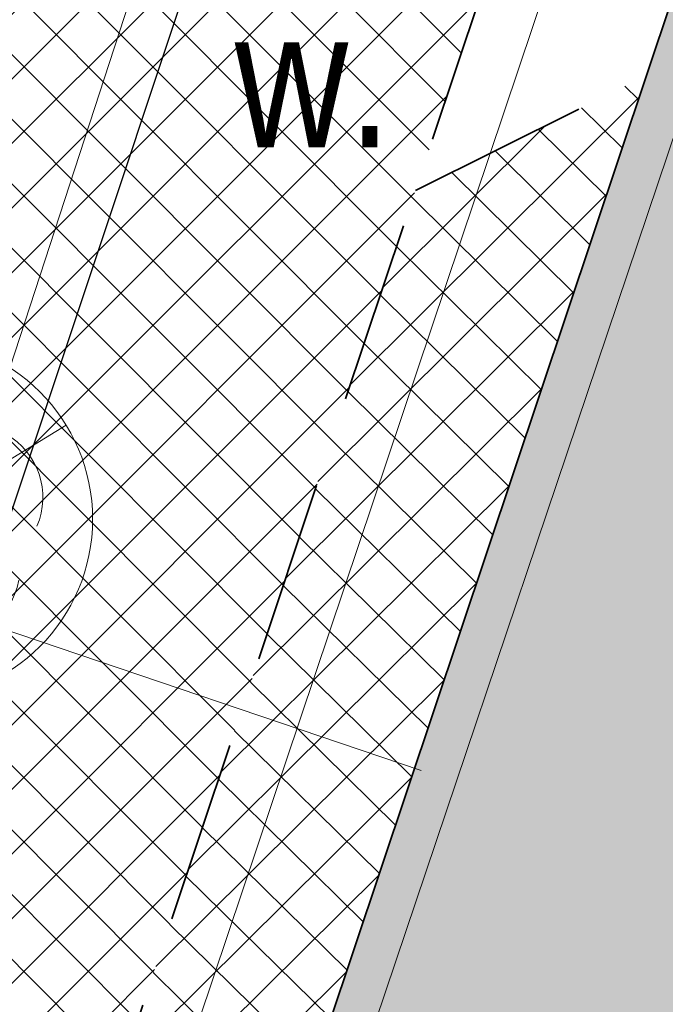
# Model space of a CAD drawing. Header units: metres. Extents: x 6599773 to 13199707, y 5688499 to 11377233.
# Tile 96 of 256: x 6599928.2 to 6599931.73, y 5688805.39 to 5688810.78. Entities that reach past the tile are written whole.
import ezdxf
from ezdxf.enums import TextEntityAlignment as Align

# ---------------------------------------------------------------- set-up
doc = ezdxf.new("R2010")
doc.units = ezdxf.units.M
doc.header["$MEASUREMENT"] = 0
for name, pattern in [('1', [0]), ('2_OTKJ', [2, 1.5, -0.5]), ('BUF', [0]), ('BUG', [1.5, 1, -0.5]), ('GUK', [2, 1.5, -0.5])]:
    doc.linetypes.add(name, pattern=pattern)
for name, color, linetype, lineweight in [('_kolor chodnik', 50, '1', 0), ('_kolor zjazdy kostka', 7, '1', 0), ('_kolor ścieżka', 10, '1', 0), ('_kraweznik', 7, 'CONTINUOUS', 35), ('_kraweznik niski', 150, 'CONTINUOUS', 35), ('_obrzeze', 10, 'BUG', 35), ('_opiszjazd', 7, '1', 20), ('_wycinka', 10, 'BUF', 15), ('AS__Nowe_granice', 140, 'CONTINUOUS', 30), ('Kontury', 90, 'GUK', 5), ('OTK_E_T_4', 7, 'CONTINUOUS', 5), ('OTK_L_0', 7, '2_OTKJ', 5), ('OTK_L_5', 7, 'CONTINUOUS', 5), ('OTZ_L_1', 7, 'CONTINUOUS', 5), ('OTZ_T_0', 7, 'CONTINUOUS', 13)]:
    doc.layers.add(name, color=color, linetype=linetype, lineweight=lineweight)
doc.layers.add('_kolor jezdnia', color=7, linetype='1', lineweight=0, true_color=0x00dbdb)
doc.layers.add('_kolor pobocze', color=7, linetype='1', lineweight=0, true_color=0xff66ff)
doc.styles.add('STYL_ARIAL', font='ARIALN.TTF', dxfattribs={"width": 0.75, "oblique": 0.1})
pattern_1 = [(45, (0, 0), (-0.1767766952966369, 0.1767766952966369), []), (135, (0, 0), (-0.1767766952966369, -0.1767766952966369), [])]

# ---------------------------------------------------------------- blocks, each defined once
blk = doc.blocks.new('ddddd')
at = {"layer": '_wycinka'}
for p, q in [((6600244.106448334, 5690836.218476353), (6600245.135551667, 5690834.535523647)), ((6600245.462476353, 5690835.891551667), (6600243.779523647, 5690834.862448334))]:
    blk.add_line(p, q, dxfattribs=at)
blk.add_circle((6600244.621, 5690835.377), 0.986329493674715, dxfattribs=at)
blk = doc.blocks.new('922')
at = {"layer": 'OTZ_T_0', "color": 0}
blk.add_circle((0, 0), 0.05, dxfattribs=at)
for centre, radius, start, end in [((0, 0.35), 0.4, 50.114, 129.886), ((-0.35, 0.1), 0.4, 119.84816, 203.51949), ((0.35, 0.1), 0.4, 336.88451, 60.15184), ((-0.2, -0.3), 0.4, 187.477, 278.47884), ((0.2, -0.275), 0.425, 262.6459300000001, 349.62892)]:
    blk.add_arc(centre, radius, start, end, dxfattribs=at)

msp = doc.modelspace()

# ---------------------------------------------------------------- hatches: boundary and pattern name
at = {"layer": '_kolor chodnik'}
h = msp.add_hatch(dxfattribs=at)
h.set_pattern_fill('ANSI37', color=256, scale=2)
h.set_pattern_definition(pattern_1)
h.paths.add_polyline_path([(6599849.938171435, 5688542.085872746), (6599852.232147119, 5688548.938742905), (6599853.573135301, 5688548.489851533), (6599853.827082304, 5688549.248475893), (6599851.793849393, 5688549.929093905), (6599849.895278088, 5688548.982823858), (6599847.823506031, 5688542.793750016)])
edge = h.paths.add_edge_path()
edge.add_line((6600018.106075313, 5689087.454911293), (6600022.42781917, 5689091.229234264))
edge.add_line((6600022.42781917, 5689091.229234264), (6600020.233254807, 5689093.742094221))
edge.add_line((6600020.233254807, 5689093.742094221), (6600017.159471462, 5689091.057656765))
edge.add_arc((6600023.275194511, 5689085.3851404), 8.341433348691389, 137.1531559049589, 148.8016577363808)
edge.add_line((6600016.140105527, 5689089.706021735), (6600018.106075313, 5689087.454911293))
h.paths.add_polyline_path([(6600038.501784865, 5689187.592294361), (6600037.906968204, 5689187.700586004), (6600037.63829624, 5689186.224843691), (6600038.240083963, 5689186.115282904)])
h.paths.add_polyline_path([(6600069.098302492, 5689360.276020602), (6600068.321239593, 5689360.413462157), (6600068.064048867, 5689358.936495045), (6600068.836639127, 5689358.799546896)])
h.paths.add_polyline_path([(6600082.393785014, 5689362.950258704), (6600082.941124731, 5689366.103121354), (6600081.481377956, 5689366.361351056), (6600080.923159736, 5689363.210828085)])
h.paths.add_polyline_path([(6600074.022236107, 5689388.065861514), (6600072.983907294, 5689388.249860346), (6600072.723374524, 5689386.77253894), (6600073.760538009, 5689386.588865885)])
h.paths.add_polyline_path([(6600105.613104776, 5689486.405659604), (6600106.749499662, 5689489.711933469), (6600105.298891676, 5689490.233346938), (6600104.143487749, 5689486.917306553)], flags=17)
h.paths.add_polyline_path([(6600132.519778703, 5689678.737346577), (6600131.761827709, 5689678.896110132), (6600131.444670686, 5689677.429261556), (6600132.212256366, 5689677.269208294)])
h.paths.add_polyline_path([(6600156.649397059, 5689798.7449027), (6600156.48800471, 5689797.958860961), (6600157.450195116, 5689797.757316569), (6600157.615023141, 5689798.542205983)])
h.paths.add_polyline_path([(6600189.055358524, 5689948.643107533), (6600187.902868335, 5689948.884512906), (6600187.600024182, 5689947.417400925), (6600188.748131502, 5689947.176379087)])
edge = h.paths.add_edge_path()
edge.add_line((6600204.459383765, 5690032.969035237), (6600204.153258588, 5690031.227801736))
edge.add_arc((6600202.328347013, 5690027.299936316), 4.331100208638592, 41.85300125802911, 65.08011549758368, ccw=False)
edge.add_arc((6600032.90393149, 5690051.979071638), 174.020003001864, 352.8070218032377, 353.495463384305)
edge.add_arc((6600202.372679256, 5690027.343587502), 5.999999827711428, 55.12102442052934, 69.64815978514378)
edge = h.paths.add_edge_path()
edge.add_line((6600205.046027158, 5690040.265402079), (6600204.972740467, 5690038.483452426))
edge.add_arc((6600203.986269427, 5690044.401803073), 5.999999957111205, 279.4630688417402, 294.9140560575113)
edge.add_line((6600206.513819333, 5690038.960158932), (6600206.607027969, 5690041.030672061))
edge.add_arc((6600203.986269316, 5690044.401803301), 4.270000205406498, 284.3702444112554, 307.86193139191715, ccw=False)
edge = h.paths.add_edge_path()
edge.add_arc((6600203.547470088, 5690044.558759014), 6.446878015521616, 324.4350091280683, 356.2013368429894, ccw=False)
edge.add_arc((6600203.986269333, 5690044.401803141), 6.00000007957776, 323.2169970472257, 357.4193489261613)
h.paths.add_polyline_path([(6600208.910055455, 5690121.713696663), (6600208.146285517, 5690121.748120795), (6600207.125602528, 5690121.794124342), (6600209.971605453, 5690121.665851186)])
edge = h.paths.add_edge_path()
edge.add_line((6600238.769818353, 5690481.648294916), (6600240.338176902, 5690490.873746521))
edge.add_line((6600240.338176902, 5690490.873746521), (6600241.251295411, 5690510.829461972))
edge.add_line((6600241.251295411, 5690510.829461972), (6600239.524022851, 5690510.928942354))
edge.add_line((6600239.524022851, 5690510.928942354), (6600238.633343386, 5690491.167757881))
edge.add_line((6600238.633343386, 5690491.167757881), (6600234.579716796, 5690467.661262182))
edge.add_line((6600234.579716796, 5690467.661262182), (6600234.449796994, 5690464.966873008))
edge.add_arc((6600242.443669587, 5690464.607462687), 8.00194818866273, 177.4256738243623, 268.2543056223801)
edge.add_line((6600242.199903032, 5690456.609228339), (6600242.216657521, 5690457.359274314))
edge.add_line((6600242.216657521, 5690457.359274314), (6600242.305257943, 5690458.836738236))
edge.add_arc((6600242.444504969, 5690464.607952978), 5.772894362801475, 177.0298084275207, 268.6178439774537, ccw=False)
edge.add_line((6600236.679365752, 5690464.907083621), (6600236.951876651, 5690470.95443634))
edge.add_line((6600236.951876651, 5690470.95443634), (6600238.150786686, 5690478.210832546))
edge.add_line((6600238.150786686, 5690478.210832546), (6600238.769818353, 5690481.648294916))
h.paths.add_polyline_path([(6600238.769818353, 5690481.648294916), (6600238.150786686, 5690478.210832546), (6600239.670056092, 5690477.930590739), (6600240.266710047, 5690481.376366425)], flags=17)
edge = h.paths.add_edge_path()
edge.add_line((6600223.366500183, 5690460.339976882), (6600223.276803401, 5690457.948865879))
edge.add_arc((6600221.105749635, 5690465.64864014), 7.999999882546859, 285.7465040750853, 299.8464885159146)
edge.add_line((6600225.08717264, 5690458.709744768), (6600225.240084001, 5690461.623695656))
edge.add_arc((6600221.105749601, 5690465.648640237), 5.769999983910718, 293.06724420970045, 315.7681070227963, ccw=False)
edge = h.paths.add_edge_path()
edge.add_arc((6600220.025145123, 5690444.676291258), 5.77000016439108, 37.996647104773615, 59.94382588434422, ccw=False)
edge.add_line((6600224.572175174, 5690448.22839199), (6600224.817793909, 5690451.081798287))
edge.add_arc((6600220.025145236, 5690444.676291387), 7.999999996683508, 53.19588653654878, 68.15166733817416)
edge.add_line((6600223.00235276, 5690452.101669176), (6600222.91504296, 5690449.670427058))
edge = h.paths.add_edge_path()
edge.add_arc((6600221.105749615, 5690465.648640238), 7.999999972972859, 328.0222308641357, 357.0132597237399)
edge.add_line((6600229.094882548, 5690465.23180147), (6600229.218816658, 5690467.593604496))
edge.add_line((6600229.218816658, 5690467.593604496), (6600228.218919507, 5690467.645774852))
edge.add_line((6600228.218919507, 5690467.645774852), (6600227.891778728, 5690461.411918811))
h.paths.add_polyline_path([(6600200.980142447, 5690012.236744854), (6600202.31727834, 5690011.956662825), (6600202.522293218, 5690012.935421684), (6600201.182321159, 5690013.216097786)])
h.paths.add_polyline_path([(6600196.457878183, 5689983.98337835), (6600195.202332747, 5689984.246370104), (6600194.899091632, 5689982.777335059), (6600196.150355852, 5689982.515240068)])
edge = h.paths.add_edge_path()
edge.add_line((6600112.305909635, 5689517.99101877), (6600112.691041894, 5689519.807934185))
edge.add_line((6600112.691041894, 5689519.807934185), (6600113.245521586, 5689522.423769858))
edge.add_line((6600113.245521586, 5689522.423769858), (6600111.553124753, 5689522.782507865))
edge.add_line((6600111.553124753, 5689522.782507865), (6600107.405864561, 5689503.217226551))
edge.add_line((6600107.405864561, 5689503.217226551), (6600099.494506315, 5689480.361667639))
edge.add_line((6600099.494506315, 5689480.361667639), (6600099.182814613, 5689478.891218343))
edge.add_arc((6600107.008997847, 5689477.232359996), 8.000059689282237, 168.0325629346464, 257.7529108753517)
edge.add_line((6600105.311960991, 5689469.414366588), (6600105.784990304, 5689471.593619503))
edge.add_arc((6600107.008927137, 5689477.232314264), 5.769999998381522, 168.0321375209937, 257.7533362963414, ccw=False)
edge.add_line((6600101.364343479, 5689478.42879883), (6600101.647245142, 5689479.76342708))
edge.add_line((6600101.647245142, 5689479.76342708), (6600104.143487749, 5689486.917306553))
edge.add_line((6600104.143487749, 5689486.917306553), (6600105.298891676, 5689490.233346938))
edge.add_line((6600105.298891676, 5689490.233346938), (6600108.240043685, 5689498.809726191))
edge.add_line((6600108.240043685, 5689498.809726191), (6600112.305909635, 5689517.99101877))
h.paths.add_polyline_path([(6600136.009573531, 5689645.499114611), (6600138.333647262, 5689645.012304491), (6600138.661671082, 5689646.578318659), (6600134.869459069, 5689647.372651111)])
at = {"layer": '_kolor jezdnia'}
h = msp.add_hatch(dxfattribs=at)
h.set_pattern_fill('ANSI37', color=256, scale=2.2)
h.set_pattern_definition([(311.9999999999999, (0, 0), (0.2043648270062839, 0.1840109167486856), []), (41.99999999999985, (0, 0), (-0.1840109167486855, 0.2043648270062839), [])])
edge = h.paths.add_edge_path()
edge.add_line((6599833.066047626, 5688539.933393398), (6599850.649511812, 5688527.983462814))
edge.add_arc((6599857.337592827, 5688536.653968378), 10.95025544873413, 169.5012687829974, 232.3548431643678, ccw=False)
edge.add_arc((6599858.085851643, 5688536.618142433), 11.69295282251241, 162.2507788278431, 169.9967502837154, ccw=False)
edge.add_line((6599846.949484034, 5688540.182754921), (6599847.823506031, 5688542.793750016))
edge.add_line((6599847.823506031, 5688542.793750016), (6599849.895278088, 5688548.982823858))
edge.add_line((6599849.895278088, 5688548.982823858), (6599852.434748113, 5688556.56906746))
edge.add_line((6599852.434748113, 5688556.56906746), (6599928.48625871, 5688783.760284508))
edge.add_line((6599928.48625871, 5688783.760284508), (6599931.025728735, 5688791.34652811))
edge.add_line((6599931.025728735, 5688791.34652811), (6599996.657773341, 5688987.411326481))
edge.add_line((6599996.657773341, 5688987.411326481), (6599999.197243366, 5688994.997570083))
edge.add_line((6599999.197243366, 5688994.997570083), (6600021.930100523, 5689062.908193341))
edge.add_line((6600021.930100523, 5689062.908193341), (6600017.620224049, 5689067.371531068))
edge.add_line((6600017.620224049, 5689067.371531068), (6600016.714558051, 5689064.654078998))
edge.add_line((6600016.714558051, 5689064.654078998), (6600012.423620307, 5689051.835617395))
edge.add_line((6600012.423620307, 5689051.835617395), (6600009.884150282, 5689044.249373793))
edge.add_line((6600009.884150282, 5689044.249373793), (6599977.53516164, 5688947.612159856))
edge.add_line((6599977.53516164, 5688947.612159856), (6599974.995691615, 5688940.025916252))
edge.add_line((6599974.995691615, 5688940.025916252), (6599942.096912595, 5688841.746295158))
edge.add_line((6599942.096912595, 5688841.746295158), (6599939.557442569, 5688834.160051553))
edge.add_line((6599939.557442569, 5688834.160051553), (6599882.679288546, 5688664.246042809))
edge.add_line((6599882.679288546, 5688664.246042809), (6599880.139818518, 5688656.659799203))
edge.add_line((6599880.139818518, 5688656.659799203), (6599852.464543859, 5688573.984527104))
edge.add_line((6599852.464543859, 5688573.984527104), (6599842.470137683, 5688544.127903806))
edge.add_arc((6599835.706422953, 5688546.652910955), 7.219660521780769, 248.54809133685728, 339.52856074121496, ccw=False)
h.paths.add_polyline_path([(6600044.653202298, 5689172.271628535), (6600046.276244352, 5689181.431901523), (6600047.759199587, 5689189.801539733), (6600051.0603021, 5689208.432603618), (6600052.368792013, 5689215.817578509), (6600054.808584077, 5689229.587499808), (6600056.11707399, 5689236.972474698), (6600057.346666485, 5689243.912161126), (6600058.655146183, 5689251.297078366), (6600058.831439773, 5689252.292060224), (6600060.098987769, 5689259.445963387), (6600060.139929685, 5689259.677035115), (6600061.407468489, 5689266.830886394), (6600072.329030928, 5689328.470998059), (6600073.637511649, 5689335.855921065), (6600077.337304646, 5689356.73715072), (6600078.820259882, 5689365.106788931), (6600081.142794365, 5689378.214921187), (6600082.53851694, 5689386.092227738), (6600095.187867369, 5689457.483787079), (6600091.082877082, 5689465.8405575), (6600089.043088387, 5689454.328211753), (6600087.870641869, 5689447.711051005), (6600087.560133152, 5689445.958573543), (6600086.562151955, 5689440.326076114), (6600082.433200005, 5689417.022719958), (6600080.95024477, 5689408.65308175), (6600077.202698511, 5689387.502337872), (6600075.719743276, 5689379.132699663), (6600073.469199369, 5689366.430874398), (6600071.986244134, 5689358.061236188), (6600069.986864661, 5689346.776955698), (6600068.591142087, 5689338.899649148), (6600065.559290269, 5689321.78820693), (6600064.163567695, 5689313.91090038), (6600059.719426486, 5689288.828650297), (6600058.323703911, 5689280.951343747), (6600057.563846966, 5689276.662793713), (6600056.168124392, 5689268.785487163), (6600054.804920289, 5689261.091711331), (6600053.409197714, 5689253.214404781), (6600053.264817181, 5689252.399536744), (6600051.869094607, 5689244.522230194), (6600051.183555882, 5689240.653124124), (6600049.787833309, 5689232.775817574), (6600046.593849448, 5689214.749319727), (6600045.198126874, 5689206.872013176), (6600044.41754409, 5689202.466488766), (6600042.934588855, 5689194.096850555), (6600036.429952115, 5689157.38538759), (6600034.94699688, 5689149.01574938), (6600030.579776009, 5689124.367629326), (6600027.529365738, 5689107.151445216), (6600024.895072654, 5689094.014582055), (6600030.583685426, 5689094.264316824), (6600032.945013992, 5689106.191885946), (6600043.170247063, 5689163.901990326)])
edge = h.paths.add_edge_path()
edge.add_line((6600111.106812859, 5689535.144351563), (6600111.256844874, 5689535.85214863))
edge.add_line((6600111.256844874, 5689535.85214863), (6600112.915748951, 5689543.678261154))
edge.add_line((6600112.915748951, 5689543.678261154), (6600117.304772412, 5689564.384094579))
edge.add_line((6600117.304772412, 5689564.384094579), (6600119.067357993, 5689572.699339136))
edge.add_line((6600119.067357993, 5689572.699339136), (6600120.087667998, 5689577.512794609))
edge.add_line((6600120.087667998, 5689577.512794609), (6600121.64289057, 5689584.849775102))
edge.add_line((6600121.64289057, 5689584.849775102), (6600128.436769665, 5689616.900852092))
edge.add_line((6600128.436769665, 5689616.900852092), (6600129.991992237, 5689624.237832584))
edge.add_line((6600129.991992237, 5689624.237832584), (6600132.660554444, 5689636.827148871))
edge.add_line((6600132.660554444, 5689636.827148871), (6600133.208838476, 5689639.444704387))
edge.add_line((6600133.208838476, 5689639.444704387), (6600134.848957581, 5689647.274775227))
edge.add_line((6600134.848957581, 5689647.274775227), (6600138.97649476, 5689666.979995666))
edge.add_line((6600138.97649476, 5689666.979995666), (6600140.51410642, 5689674.320687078))
edge.add_line((6600140.51410642, 5689674.320687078), (6600145.209128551, 5689696.735129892))
edge.add_line((6600145.209128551, 5689696.735129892), (6600146.746740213, 5689704.075821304))
edge.add_line((6600146.746740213, 5689704.075821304), (6600151.462308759, 5689726.588354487))
edge.add_line((6600151.462308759, 5689726.588354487), (6600152.999920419, 5689733.929045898))
edge.add_line((6600152.999920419, 5689733.929045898), (6600155.244070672, 5689744.642813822))
edge.add_line((6600155.244070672, 5689744.642813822), (6600156.781682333, 5689751.983505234))
edge.add_line((6600156.781682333, 5689751.983505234), (6600161.635515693, 5689775.156126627))
edge.add_line((6600161.635515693, 5689775.156126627), (6600163.378142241, 5689783.475576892))
edge.add_line((6600163.378142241, 5689783.475576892), (6600163.850769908, 5689785.731942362))
edge.add_line((6600163.850769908, 5689785.731942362), (6600167.028500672, 5689800.90270461))
edge.add_line((6600167.028500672, 5689800.90270461), (6600179.490888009, 5689860.399222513))
edge.add_line((6600179.490888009, 5689860.399222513), (6600181.233514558, 5689868.718672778))
edge.add_line((6600181.233514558, 5689868.718672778), (6600181.84713393, 5689871.648144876))
edge.add_line((6600181.84713393, 5689871.648144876), (6600183.38474559, 5689878.988836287))
edge.add_line((6600183.38474559, 5689878.988836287), (6600184.935818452, 5689886.393792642))
edge.add_line((6600184.935818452, 5689886.393792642), (6600186.575937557, 5689894.223863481))
edge.add_line((6600186.575937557, 5689894.223863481), (6600194.051338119, 5689929.912074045))
edge.add_line((6600194.051338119, 5689929.912074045), (6600195.691457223, 5689937.742144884))
edge.add_line((6600195.691457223, 5689937.742144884), (6600202.915799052, 5689972.231779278))
edge.add_line((6600202.915799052, 5689972.231779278), (6600204.555918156, 5689980.061850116))
edge.add_line((6600204.555918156, 5689980.061850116), (6600206.062781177, 5689987.255744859))
edge.add_line((6600206.062781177, 5689987.255744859), (6600207.702900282, 5689995.085815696))
edge.add_line((6600207.702900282, 5689995.085815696), (6600210.232559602, 5690007.162628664))
edge.add_line((6600210.232559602, 5690007.162628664), (6600211.694938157, 5690014.144150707))
edge.add_arc((6600028.177652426, 5690052.584442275), 187.5000004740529, 348.1696294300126, 357.4195276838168)
edge.add_line((6600215.487522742, 5690044.142720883), (6600208.310270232, 5690026.480446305))
edge.add_arc((6600032.903933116, 5690051.97907145), 177.2500013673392, 348.1696294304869, 351.7289130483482, ccw=False)
edge.add_line((6600206.38894146, 5690015.640182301), (6600205.966941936, 5690013.625519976))
edge.add_line((6600205.966941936, 5690013.625519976), (6600204.326822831, 5690005.795449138))
edge.add_line((6600204.326822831, 5690005.795449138), (6600197.076961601, 5689971.183982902))
edge.add_line((6600197.076961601, 5689971.183982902), (6600195.334335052, 5689962.864532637))
edge.add_line((6600195.334335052, 5689962.864532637), (6600193.44722506, 5689953.855305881))
edge.add_line((6600193.44722506, 5689953.855305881), (6600191.909227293, 5689946.512771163))
edge.add_line((6600191.909227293, 5689946.512771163), (6600185.49684423, 5689915.899498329))
edge.add_line((6600185.49684423, 5689915.899498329), (6600183.856521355, 5689908.068454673))
edge.add_line((6600183.856521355, 5689908.068454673), (6600182.066605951, 5689899.523243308))
edge.add_line((6600182.066605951, 5689899.523243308), (6600180.32407057, 5689891.204228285))
edge.add_line((6600180.32407057, 5689891.204228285), (6600174.320344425, 5689862.541919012))
edge.add_line((6600174.320344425, 5689862.541919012), (6600172.577809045, 5689854.222903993))
edge.add_line((6600172.577809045, 5689854.222903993), (6600163.663810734, 5689811.666703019))
edge.add_line((6600163.663810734, 5689811.666703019), (6600162.023782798, 5689803.837067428))
edge.add_line((6600162.023782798, 5689803.837067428), (6600160.924220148, 5689798.587659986))
edge.add_line((6600160.924220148, 5689798.587659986), (6600159.279208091, 5689790.734229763))
edge.add_line((6600159.279208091, 5689790.734229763), (6600157.107250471, 5689780.365115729))
edge.add_line((6600157.107250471, 5689780.365115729), (6600155.462238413, 5689772.511685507))
edge.add_line((6600155.462238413, 5689772.511685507), (6600153.380318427, 5689762.572418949))
edge.add_line((6600153.380318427, 5689762.572418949), (6600151.735124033, 5689754.718118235))
edge.add_line((6600151.735124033, 5689754.718118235), (6600148.586504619, 5689739.686336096))
edge.add_line((6600148.586504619, 5689739.686336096), (6600146.885007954, 5689731.563243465))
edge.add_line((6600146.885007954, 5689731.563243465), (6600141.75088822, 5689707.052510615))
edge.add_line((6600141.75088822, 5689707.052510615), (6600140.110896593, 5689699.223048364))
edge.add_line((6600140.110896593, 5689699.223048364), (6600133.483561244, 5689667.583574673))
edge.add_line((6600133.483561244, 5689667.583574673), (6600131.860394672, 5689659.834436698))
edge.add_line((6600131.860394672, 5689659.834436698), (6600131.740984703, 5689659.26436315))
edge.add_line((6600131.740984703, 5689659.26436315), (6600130.117814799, 5689651.515209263))
edge.add_line((6600130.117814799, 5689651.515209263), (6600127.278733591, 5689637.961189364))
edge.add_line((6600127.278733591, 5689637.961189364), (6600126.924568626, 5689636.290366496))
edge.add_line((6600126.924568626, 5689636.290366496), (6600125.166244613, 5689627.995226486))
edge.add_line((6600125.166244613, 5689627.995226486), (6600118.009503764, 5689594.232298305))
edge.add_line((6600118.009503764, 5689594.232298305), (6600116.251179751, 5689585.937158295))
edge.add_line((6600116.251179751, 5689585.937158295), (6600113.665314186, 5689573.737975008))
edge.add_line((6600113.665314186, 5689573.737975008), (6600111.898534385, 5689565.402943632))
edge.add_line((6600111.898534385, 5689565.402943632), (6600104.889982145, 5689532.33911599))
edge.add_line((6600104.889982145, 5689532.33911599), (6600103.226635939, 5689524.492047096))
edge.add_line((6600103.226635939, 5689524.492047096), (6600096.623876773, 5689493.342605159))
edge.add_line((6600096.623876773, 5689493.342605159), (6600094.968986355, 5689485.53542763))
edge.add_line((6600094.968986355, 5689485.53542763), (6600094.300101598, 5689482.379870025))
edge.add_line((6600094.300101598, 5689482.379870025), (6600099.182814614, 5689478.891218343))
edge.add_line((6600099.182814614, 5689478.891218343), (6600099.494506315, 5689480.361667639))
edge.add_line((6600099.494506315, 5689480.361667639), (6600111.106812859, 5689535.144351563))
edge = h.paths.add_edge_path()
edge.add_arc((6600239.213891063, 5690851.4003676), 10.0000000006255, -2.8342403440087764, 76.13703556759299, ccw=False)
edge.add_line((6600249.201658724, 5690850.905901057), (6600249.082723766, 5690848.503524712))
edge.add_line((6600249.082723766, 5690848.503524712), (6600247.016487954, 5690806.767468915))
edge.add_line((6600247.016487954, 5690806.767468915), (6600246.092398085, 5690789.152178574))
edge.add_line((6600246.092398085, 5690789.152178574), (6600233.768116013, 5690572.015170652))
edge.add_line((6600233.768116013, 5690572.015170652), (6600228.959056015, 5690465.29620206))
edge.add_line((6600228.959056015, 5690465.29620206), (6600234.588724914, 5690465.017134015))
edge.add_line((6600234.588724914, 5690465.017134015), (6600239.26254019, 5690571.767576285))
edge.add_line((6600239.26254019, 5690571.767576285), (6600252.505038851, 5690806.400146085))
edge.add_line((6600252.505038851, 5690806.400146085), (6600254.569211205, 5690848.094521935))
edge.add_arc((6600262.559425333, 5690847.6989487), 7.999999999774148, 76.13703557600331, 177.1657596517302, ccw=False)
edge.add_line((6600264.476229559, 5690855.465921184), (6600241.609896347, 5690861.109083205))
edge = h.paths.add_edge_path()
edge.add_line((6600250.031475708, 5690451.625307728), (6600250.231741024, 5690455.772579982))
edge.add_line((6600250.231741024, 5690455.772579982), (6600246.257763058, 5690456.417303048))
edge.add_line((6600246.257763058, 5690456.417303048), (6600242.171761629, 5690456.61060902))
edge.add_arc((6600242.563100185, 5690464.586983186), 7.985968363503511, 176.9123644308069, 267.1911945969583, ccw=False)
edge.add_line((6600234.588724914, 5690465.017134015), (6600228.959056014, 5690465.29620206))
edge.add_arc((6600220.965133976, 5690465.657286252), 8.002072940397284, 267.8289300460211, 357.413716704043, ccw=False)
edge.add_line((6600220.661989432, 5690457.660957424), (6600212.406915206, 5690458.119572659))
edge.add_line((6600212.406915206, 5690458.119572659), (6600208.431872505, 5690457.817501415))
edge.add_line((6600208.431872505, 5690457.817501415), (6600208.233912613, 5690454.548331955))
edge.add_line((6600208.233912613, 5690454.548331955), (6600212.129565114, 5690453.127270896))
edge.add_line((6600212.129565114, 5690453.127270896), (6600218.640548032, 5690452.76554962))
edge.add_line((6600218.640548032, 5690452.76554962), (6600216.486747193, 5690452.885205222))
edge.add_line((6600216.486747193, 5690452.885205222), (6600220.46890539, 5690452.663974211))
edge.add_arc((6600220.025145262, 5690444.676291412), 7.999999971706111, -0.3386579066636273, 86.8201700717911, ccw=False)
edge.add_line((6600228.025005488, 5690444.629006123), (6600227.803602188, 5690439.649256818))
edge.add_line((6600227.803602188, 5690439.649256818), (6600226.885525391, 5690435.936828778))
edge.add_line((6600226.885525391, 5690435.936828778), (6600225.534849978, 5690405.967249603))
edge.add_line((6600225.534849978, 5690405.967249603), (6600226.115199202, 5690402.187514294))
edge.add_line((6600226.115199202, 5690402.187514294), (6600213.445139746, 5690121.008786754))
edge.add_line((6600213.445139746, 5690121.008786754), (6600213.352800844, 5690118.960058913))
edge.add_line((6600213.352800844, 5690118.960058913), (6600209.980184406, 5690044.131649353))
edge.add_arc((6600203.986269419, 5690044.401803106), 5.999999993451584, 257.4162346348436, 357.41934921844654, ccw=False)
edge.add_line((6600202.679069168, 5690038.545931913), (6600201.589735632, 5690033.666039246))
edge.add_line((6600201.589735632, 5690033.666039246), (6600203.67987942, 5690033.199458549))
edge.add_arc((6600202.372679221, 5690027.343587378), 5.999999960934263, -8.27108729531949, 77.41623506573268, ccw=False)
edge.add_line((6600208.310270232, 5690026.480446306), (6600215.487522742, 5690044.142720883))
edge.add_line((6600215.487522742, 5690044.142720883), (6600216.199687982, 5690059.944661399))
edge.add_line((6600216.199687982, 5690059.944661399), (6600216.537356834, 5690067.437056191))
edge.add_line((6600216.537356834, 5690067.437056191), (6600223.893528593, 5690230.66011469))
edge.add_line((6600223.893528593, 5690230.66011469), (6600224.231197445, 5690238.152509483))
edge.add_line((6600224.231197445, 5690238.152509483), (6600233.507835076, 5690443.987992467))
edge.add_arc((6600241.499722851, 5690443.627812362), 7.999999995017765, 87.29208981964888, 177.4195277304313, ccw=False)
edge.add_line((6600241.877677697, 5690451.618879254), (6600246.021541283, 5690451.422886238))
edge.add_line((6600246.021541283, 5690451.422886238), (6600246.427694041, 5690451.443388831))
edge.add_line((6600246.427694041, 5690451.443388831), (6600246.793970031, 5690451.461878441))
edge.add_line((6600246.793970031, 5690451.461878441), (6600250.031475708, 5690451.625307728))
edge = h.paths.add_edge_path()
edge.add_line((6600007.33756506, 5689086.20374581), (6600006.980466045, 5689080.740822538))
edge.add_line((6600006.980466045, 5689080.740822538), (6600007.229745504, 5689080.720859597))
edge.add_line((6600007.229745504, 5689080.720859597), (6600008.093335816, 5689080.601653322))
edge.add_line((6600008.093335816, 5689080.601653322), (6600008.702681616, 5689080.53831051))
edge.add_arc((6600008.140193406, 5689070.554142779), 9.999999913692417, -18.557800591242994, 86.77547804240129, ccw=False)
edge.add_line((6600017.620224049, 5689067.371531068), (6600021.930100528, 5689062.908193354))
edge.add_arc((6599734.83819726, 5689159.011261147), 302.7499967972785, 341.4922000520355, 343.8640860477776)
edge.add_arc((6600034.895369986, 5689072.315877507), 9.581213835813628, 98.63328270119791, 164.5273290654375, ccw=False)
edge.add_line((6600033.457137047, 5689081.788529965), (6600033.832640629, 5689081.798737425))
edge.add_line((6600033.832640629, 5689081.798737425), (6600034.422462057, 5689082.05700874))
edge.add_line((6600034.422462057, 5689082.05700874), (6600036.833623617, 5689082.139040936))
edge.add_line((6600036.833623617, 5689082.139040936), (6600036.730225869, 5689087.148851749))
edge.add_line((6600036.730225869, 5689087.148851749), (6600036.579860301, 5689087.134303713))
edge.add_arc((6600036.479565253, 5689093.136286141), 6.002820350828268, 169.1687651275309, 270.9573417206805, ccw=False)
edge.add_line((6600030.583685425, 5689094.264316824), (6600024.895072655, 5689094.014582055))
edge.add_arc((6600015.200558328, 5689096.162123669), 9.929528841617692, 271.0943432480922, 347.5094668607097, ccw=False)
edge.add_arc((6600014.909438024, 5689089.646776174), 3.446070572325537, 264.4236009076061, 278.0194998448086, ccw=False)
edge.add_line((6600014.574573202, 5689086.217014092), (6600014.299554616, 5689086.232508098))
edge.add_line((6600014.299554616, 5689086.232508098), (6600010.474232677, 5689086.448019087))
edge.add_line((6600010.474232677, 5689086.448019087), (6600007.33756506, 5689086.20374581))
edge = h.paths.add_edge_path()
edge.add_line((6600105.490725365, 5689463.953528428), (6600106.927559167, 5689464.047234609))
edge.add_line((6600106.927559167, 5689464.047234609), (6600107.835, 5689468.66))
edge.add_line((6600107.835, 5689468.66), (6600105.311960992, 5689469.414366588))
edge.add_arc((6600107.008997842, 5689477.232359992), 8.000059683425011, 168.0325628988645, 257.7529109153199, ccw=False)
edge.add_line((6600099.182814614, 5689478.891218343), (6600094.300101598, 5689482.379870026))
edge.add_arc((6600586.245114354, 5689378.10423892), 502.8750369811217, 168.032376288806, 169.9522165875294)
edge.add_line((6600091.082877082, 5689465.8405575), (6600095.187867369, 5689457.483787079))
edge.add_arc((6600103.06517392, 5689456.088064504), 8.000000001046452, 77.7533362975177, 169.9524553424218, ccw=False)
edge.add_line((6600104.762140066, 5689463.906012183), (6600105.490725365, 5689463.953528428))
at = {"layer": '_kolor pobocze'}
h = msp.add_hatch(dxfattribs=at)
h.set_pattern_fill('ANSI37', color=256, scale=2)
h.set_pattern_definition(pattern_1)
edge = h.paths.add_edge_path()
edge.add_line((6600035.926965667, 5689101.56944285), (6600036.046865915, 5689102.311543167))
edge.add_arc((6600058.171848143, 5689233.778275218), 133.3154772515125, 259.4578941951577, 260.4470163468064, ccw=False)
edge.add_line((6600033.780707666, 5689102.713067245), (6600032.142559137, 5689101.847662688))
edge.add_arc((6599734.838175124, 5689159.011266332), 302.7500195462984, 347.6801154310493, 349.11639019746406, ccw=False)
edge.add_arc((6600036.478170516, 5689093.133441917), 6.000000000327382, 167.68011541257, 271.5571101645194)
edge.add_line((6600036.64121064, 5689087.1356575), (6600036.730491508, 5689087.137804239))
edge.add_line((6600036.730491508, 5689087.137804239), (6600036.71246321, 5689087.887583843))
edge.add_line((6600036.71246321, 5689087.887583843), (6600036.559840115, 5689087.884077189))
edge.add_arc((6600036.482532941, 5689093.14290691), 5.259397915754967, 170.6455005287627, 270.84221319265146, ccw=False)
edge.add_arc((6600545.796425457, 5688991.216220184), 524.6691769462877, 167.9170060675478, 168.7028219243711, ccw=False)
edge.add_line((6600032.751078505, 5689101.044345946), (6600034.011432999, 5689101.917298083))
edge.add_line((6600034.011432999, 5689101.917298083), (6600035.926965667, 5689101.56944285))
edge = h.paths.add_edge_path()
edge.add_line((6600002.828843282, 5688994.032881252), (6600003.066918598, 5688994.744091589))
edge.add_line((6600003.066918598, 5688994.744091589), (6600001.227880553, 5688995.359703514))
edge.add_line((6600001.227880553, 5688995.359703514), (6600000.55876659, 5688996.702196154))
edge.add_line((6600000.55876659, 5688996.702196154), (6600022.641310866, 5689062.67011804))
edge.add_arc((6599734.83819395, 5689159.011262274), 303.5000002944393, 341.4922000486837, 343.8640860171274)
edge.add_arc((6600035.267451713, 5689072.092773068), 9.250000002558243, 91.55711016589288, 163.8640860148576, ccw=False)
edge.add_line((6600035.016098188, 5689081.339357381), (6600036.868703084, 5689081.389717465))
edge.add_line((6600036.868703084, 5689081.389717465), (6600036.850674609, 5689082.139504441))
edge.add_line((6600036.850674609, 5689082.139504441), (6600034.995718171, 5689082.089080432))
edge.add_arc((6600035.267451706, 5689072.092773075), 9.999999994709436, 91.55711014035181, 163.8640860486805)
edge.add_arc((6599734.838192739, 5689159.011262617), 302.7500015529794, 341.4922000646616, 343.8640860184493, ccw=False)
edge.add_line((6600021.930100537, 5689062.908193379), (6599999.748942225, 5688996.6456785))
edge.add_line((6599999.748942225, 5688996.6456785), (6600000.695212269, 5688994.747107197))
edge.add_line((6600000.695212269, 5688994.747107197), (6600002.828843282, 5688994.032881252))
h.paths.add_polyline_path([(6599971.7492186, 5688907.297112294), (6599971.084233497, 5688908.631320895), (6599997.822068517, 5688988.526766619), (6599999.164561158, 5688989.195880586), (6600001.003599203, 5688988.580268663), (6600001.241674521, 5688989.291479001), (6599999.108043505, 5688990.005704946), (6599997.2094722, 5688989.059434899), (6599970.270280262, 5688908.583087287), (6599971.216550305, 5688906.684515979), (6599973.350181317, 5688905.970290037), (6599973.588256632, 5688906.681500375)])
h.paths.add_polyline_path([(6599932.504667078, 5688790.060553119), (6599931.835553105, 5688791.403045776), (6599968.343406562, 5688900.4641754), (6599969.685899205, 5688901.133289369), (6599971.524937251, 5688900.517677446), (6599971.763012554, 5688901.228887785), (6599969.629381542, 5688901.94311373), (6599967.730810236, 5688900.996843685), (6599931.025728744, 5688791.34652811), (6599931.971998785, 5688789.447956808), (6599933.988392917, 5688788.772975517), (6599934.226774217, 5688789.484136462)])
at = {"layer": '_kolor zjazdy kostka'}
h = msp.add_hatch(dxfattribs=at)
h.set_pattern_fill('ANSI37', color=256, scale=2)
h.set_pattern_definition(pattern_1)
h.paths.add_polyline_path([(6600244.137440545, 5690813.934732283), (6600242.369522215, 5690814.022127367), (6600242.097568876, 5690808.528921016), (6600243.865482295, 5690808.44142671)])
h.paths.add_polyline_path([(6600247.012128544, 5690806.679412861), (6600247.44273645, 5690815.377295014), (6600247.393289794, 5690814.378518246), (6600247.113277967, 5690808.722537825)])
h.paths.add_polyline_path([(6600242.297085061, 5690788.088808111), (6600240.958726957, 5690788.155683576), (6600240.648818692, 5690782.664569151), (6600241.987258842, 5690782.599147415)])
h.paths.add_polyline_path([(6600245.558275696, 5690780.919298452), (6600246.037231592, 5690789.405686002), (6600244.985820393, 5690788.453468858), (6600244.612601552, 5690781.981345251)])
h.paths.add_polyline_path([(6600241.348405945, 5690723.711515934), (6600242.272017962, 5690722.691689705), (6600242.749709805, 5690731.155680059), (6600241.698138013, 5690730.203317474), (6600241.472690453, 5690726.27550499)])
h.paths.add_polyline_path([(6600225.772794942, 5690394.589141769), (6600224.731429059, 5690393.637598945), (6600224.461246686, 5690387.644646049), (6600225.412923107, 5690386.603142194)])
h.paths.add_polyline_path([(6600223.012390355, 5690333.280720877), (6600223.372595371, 5690341.272607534), (6600222.32835346, 5690340.318436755), (6600222.058239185, 5690334.324941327)])
h.paths.add_polyline_path([(6600215.496388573, 5690166.390602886), (6600215.856593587, 5690174.382489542), (6600214.812834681, 5690173.428760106), (6600214.542018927, 5690167.435062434)])
h.paths.add_polyline_path([(6600212.446537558, 5690121.053392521), (6600213.399499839, 5690120.010473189), (6600213.788744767, 5690128.503024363), (6600212.745135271, 5690127.54943145)])
h.paths.add_polyline_path([(6600209.977420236, 5690121.665589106), (6600210.225142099, 5690127.162117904), (6600207.346107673, 5690127.291879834), (6600207.119593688, 5690121.794395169)])
h.paths.add_polyline_path([(6600207.950178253, 5690070.725854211), (6600204.880846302, 5690070.828947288), (6600204.643784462, 5690065.333808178), (6600207.702521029, 5690065.204598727)])
h.paths.add_polyline_path([(6600200.981479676, 5690012.236464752), (6600199.969248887, 5690007.339980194), (6600201.282587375, 5690007.064882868), (6600202.31726072, 5690011.956666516)])
h.paths.add_polyline_path([(6600193.613960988, 5689970.406358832), (6600192.398010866, 5689970.660657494), (6600191.286205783, 5689965.274578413), (6600192.486379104, 5689965.023185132)])
h.paths.add_polyline_path([(6600189.061271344, 5689948.671423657), (6600189.984133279, 5689953.050774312), (6600188.818902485, 5689953.32186217), (6600187.908781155, 5689948.91282903)])
h.paths.add_polyline_path([(6600180.976201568, 5689915.317449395), (6600179.952861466, 5689910.421322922), (6600181.008474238, 5689910.200199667), (6600182.033843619, 5689915.09540201)])
h.paths.add_polyline_path([(6600176.508279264, 5689893.538690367), (6600177.476023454, 5689893.335973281), (6600178.603605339, 5689898.719146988), (6600177.636002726, 5689898.922290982)])
h.paths.add_polyline_path([(6600179.28182965, 5689859.401159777), (6600180.522246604, 5689860.211927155), (6600181.057490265, 5689860.561775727), (6600183.598022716, 5689860.029600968), (6600184.726606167, 5689865.412570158), (6600182.186324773, 5689865.943033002), (6600181.604764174, 5689866.832779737), (6600181.024456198, 5689867.720610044)])
h.paths.add_polyline_path([(6600160.20081012, 5689810.862606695), (6600159.232772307, 5689811.065842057), (6600158.207991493, 5689806.171529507), (6600159.17573568, 5689805.968812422)])
h.paths.add_polyline_path([(6600156.493917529, 5689797.987177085), (6600155.463416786, 5689793.068691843), (6600156.431160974, 5689792.865974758), (6600157.461419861, 5689797.784520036)])
edge = h.paths.add_edge_path()
edge.add_arc((6600173.111981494, 5689800.679690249), 5.999999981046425, 204.6731153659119, 239.5411154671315, ccw=False)
edge.add_arc((6600173.162096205, 5689800.685330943), 6.047914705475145, 168.3203586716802, 204.5234866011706, ccw=False)
edge.add_line((6600167.239404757, 5689801.909666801), (6600163.65166784, 5689784.781499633))
edge.add_arc((6600169.524220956, 5689783.551410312), 5.999999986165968, 139.2146049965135, 168.1696294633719, ccw=False)
edge.add_arc((6600169.524220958, 5689783.551410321), 5.999999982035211, 96.80962310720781, 139.2146050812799, ccw=False)
edge.add_line((6600168.81279652, 5689789.509083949), (6600170.070461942, 5689795.507731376))
h.paths.add_polyline_path([(6600163.526364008, 5689776.866746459), (6600166.051243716, 5689776.337874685), (6600167.179826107, 5689781.720838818), (6600164.653945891, 5689782.24992016), (6600163.941148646, 5689783.340449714), (6600163.493329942, 5689784.025580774), (6600161.750703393, 5689775.706130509), (6600162.438017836, 5689776.155376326)])
h.paths.add_polyline_path([(6600152.614191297, 5689774.643430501), (6600153.639138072, 5689779.536616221), (6600152.646757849, 5689779.74492896), (6600151.646447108, 5689774.846147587)])
h.paths.add_polyline_path([(6600150.121074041, 5689767.466820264), (6600148.177624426, 5689758.167954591), (6600149.115997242, 5689757.971390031), (6600151.066362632, 5689767.268392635)])
h.paths.add_polyline_path([(6600142.970741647, 5689739.332500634), (6600141.888449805, 5689734.142420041), (6600144.036614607, 5689733.695518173), (6600145.123068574, 5689738.882330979)])
h.paths.add_polyline_path([(6600136.256357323, 5689701.052153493), (6600137.154085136, 5689700.864096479), (6600138.287960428, 5689706.274871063), (6600137.38649247, 5689706.464182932)])
h.paths.add_polyline_path([(6600130.081494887, 5689667.099389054), (6600129.212847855, 5689667.281639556), (6600128.083282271, 5689661.898895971), (6600128.953953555, 5689661.716447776)])
h.paths.add_polyline_path([(6600128.397394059, 5689659.030340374), (6600127.554144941, 5689659.207226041), (6600126.493408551, 5689653.810049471), (6600127.269860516, 5689653.647397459)])
h.paths.add_polyline_path([(6600134.990411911, 5689640.633636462), (6600137.30714639, 5689640.148363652), (6600138.339560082, 5689645.040620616), (6600136.015486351, 5689645.500958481), (6600135.435178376, 5689646.388788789), (6600134.8548704, 5689647.276619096), (6600133.214751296, 5689639.446548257), (6600134.102581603, 5689640.026856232)])
h.paths.add_polyline_path([(6600122.164164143, 5689634.294831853), (6600121.024067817, 5689628.914244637), (6600122.015114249, 5689628.705875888), (6600123.155614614, 5689634.086346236)])
h.paths.add_polyline_path([(6600114.542075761, 5689593.450769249), (6600113.493359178, 5689593.398339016), (6600112.364315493, 5689588.045694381), (6600113.29076438, 5689587.547532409)])
h.paths.add_polyline_path([(6600110.194543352, 5689572.941097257), (6600109.207819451, 5689573.148880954), (6600108.06771793, 5689567.768269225), (6600109.050143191, 5689567.53521504)])
h.paths.add_polyline_path([(6600119.083213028, 5689565.540446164), (6600119.089125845, 5689565.542290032), (6600121.462438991, 5689565.065690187), (6600122.598093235, 5689570.447168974), (6600120.229622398, 5689570.949214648), (6600119.651446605, 5689571.8119627), (6600119.073270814, 5689572.72765526), (6600117.310757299, 5689564.412754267)])
h.paths.add_polyline_path([(6600101.698666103, 5689532.937884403), (6600100.730666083, 5689533.141679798), (6600099.694214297, 5689528.250234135), (6600100.669121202, 5689528.045267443)])
h.paths.add_polyline_path([(6600094.06402112, 5689496.827028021), (6600093.080194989, 5689497.033910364), (6600092.036590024, 5689492.143967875), (6600093.038865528, 5689491.933250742)])
h.paths.add_polyline_path([(6600083.709836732, 5689453.749808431), (6600082.738586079, 5689448.336231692), (6600084.647281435, 5689448.027407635), (6600085.606840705, 5689453.416583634)])
h.paths.add_polyline_path([(6600084.434394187, 5689446.825895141), (6600083.731191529, 5689446.921126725), (6600082.928047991, 5689442.491821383), (6600083.649300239, 5689442.394910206)])
h.paths.add_polyline_path([(6600078.04194071, 5689410.721110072), (6600078.996952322, 5689416.137564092), (6600078.0548333, 5689416.304853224), (6600077.111232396, 5689410.886043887)])
h.paths.add_polyline_path([(6600072.911565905, 5689386.768652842), (6600071.96046622, 5689381.312635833), (6600072.800073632, 5689381.163221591), (6600073.76645083, 5689386.590709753)])
h.paths.add_polyline_path([(6600082.887400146, 5689379.432062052), (6600085.278102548, 5689379.034943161), (6600086.160383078, 5689383.956496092), (6600083.759726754, 5689384.355378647), (6600083.152078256, 5689385.224725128), (6600082.544429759, 5689386.094071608), (6600081.148707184, 5689378.216765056), (6600082.018053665, 5689378.824413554)])
h.paths.add_polyline_path([(6600080.731401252, 5689363.247695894), (6600080.041469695, 5689363.369939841), (6600079.433821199, 5689364.239286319), (6600078.8261727, 5689365.108632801), (6600077.343217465, 5689356.73899459), (6600078.212563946, 5689357.346643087), (6600079.081910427, 5689357.954291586), (6600081.429189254, 5689357.564866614), (6600082.388748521, 5689362.980514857)])
h.paths.add_polyline_path([(6600069.104215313, 5689360.304336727), (6600070.063917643, 5689365.720487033), (6600069.2708267, 5689365.861009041), (6600068.327152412, 5689360.441778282)])
h.paths.add_polyline_path([(6600066.55061698, 5689345.891799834), (6600065.546169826, 5689346.069805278), (6600064.677796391, 5689341.145792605), (6600065.678290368, 5689340.968483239)])
h.paths.add_polyline_path([(6600061.138656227, 5689321.077501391), (6600060.270282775, 5689316.15348863), (6600061.250715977, 5689315.979734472), (6600062.127590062, 5689320.902245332)])
h.paths.add_polyline_path([(6600055.325252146, 5689288.11325564), (6600054.456878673, 5689283.189242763), (6600055.410852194, 5689283.020177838), (6600056.28317863, 5689287.917022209)])
h.paths.add_polyline_path([(6600048.045675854, 5689182.819289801), (6600050.371939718, 5689182.407116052), (6600051.314445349, 5689187.67761207), (6600048.980409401, 5689188.064690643), (6600048.372760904, 5689188.934037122), (6600047.765112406, 5689189.803383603), (6600046.306982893, 5689181.603992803), (6600046.972918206, 5689182.069462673)])
h.paths.add_polyline_path([(6600040.943690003, 5689201.374141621), (6600039.339175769, 5689201.66987967), (6600038.429882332, 5689196.244216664), (6600039.984130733, 5689195.958493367)])
h.paths.add_polyline_path([(6600032.993704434, 5689156.473759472), (6600032.278185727, 5689156.600537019), (6600031.299242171, 5689151.188930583), (6600032.034145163, 5689151.058111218)])
h.paths.add_polyline_path([(6600026.309179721, 5689123.603833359), (6600025.417362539, 5689118.683970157), (6600026.271201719, 5689118.532684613), (6600027.143528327, 5689123.456001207)])
h.paths.add_polyline_path([(6600013.302986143, 5689054.462576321), (6600015.84245617, 5689062.048819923), (6600014.576741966, 5689061.417973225), (6600012.672139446, 5689055.728290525)])
h.paths.add_polyline_path([(6599974.547216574, 5688938.686171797), (6599977.086686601, 5688946.272415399), (6599975.820972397, 5688945.641568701), (6599973.916369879, 5688939.951886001)])
h.paths.add_polyline_path([(6599942.102825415, 5688841.748139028), (6599940.837111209, 5688841.117292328), (6599938.932508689, 5688835.427609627), (6599939.563355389, 5688834.161895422)])
h.paths.add_polyline_path([(6599882.685201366, 5688664.247886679), (6599881.419487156, 5688663.617039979), (6599879.514884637, 5688657.927357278), (6599880.145731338, 5688656.661643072)])
h.paths.add_polyline_path([(6599851.799762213, 5688549.930937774), (6599853.832995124, 5688549.250319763), (6599855.420163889, 5688553.991722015), (6599853.386930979, 5688554.672340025), (6599852.913795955, 5688555.621625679), (6599852.440660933, 5688556.570911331), (6599849.901190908, 5688548.984667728)])
h.paths.add_polyline_path([(6600233.581687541, 5690586.458647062), (6600234.520016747, 5690585.337735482), (6600234.976631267, 5690593.42826699), (6600233.922640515, 5690592.499827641)])
h.paths.add_polyline_path([(6600231.728371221, 5690526.750719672), (6600230.676277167, 5690525.793817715), (6600230.420013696, 5690519.782861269), (6600231.363586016, 5690518.655686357)])
h.paths.add_polyline_path([(6600237.577122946, 5690639.505119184), (6600236.516490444, 5690638.540451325), (6600236.176926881, 5690632.541599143), (6600237.1204992, 5690631.41442423)])
h.paths.add_polyline_path([(6600238.927801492, 5690681.139540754), (6600239.8637879, 5690680.021427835), (6600240.320411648, 5690688.112122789), (6600239.268317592, 5690687.155220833)])
h.paths.add_polyline_path([(6600218.122284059, 5690224.814875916), (6600217.079933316, 5690223.862433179), (6600216.809648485, 5690217.865326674), (6600217.762143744, 5690216.822918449)])
h.paths.add_polyline_path([(6600219.363739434, 5690274.535639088), (6600220.315886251, 5690273.493612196), (6600220.675810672, 5690281.480778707), (6600219.633750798, 5690280.528598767)])
h.paths.add_polyline_path([(6600168.75986753, 5689856.554734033), (6600169.729143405, 5689856.351696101), (6600170.857343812, 5689861.737822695), (6600169.889741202, 5689861.940966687)])
h.paths.add_polyline_path([(6600168.841833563, 5689852.115601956), (6600167.871405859, 5689852.319339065), (6600166.844894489, 5689847.425845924), (6600167.816759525, 5689847.221809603)])
h = msp.add_hatch(dxfattribs=at)
h.set_pattern_fill('ANSI37', color=256, scale=2)
h.set_pattern_definition(pattern_1)
h.paths.add_polyline_path([(6599931.63013124, 5688810.478529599), (6599930.364417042, 5688809.8476829), (6599928.459814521, 5688804.1580002), (6599929.090661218, 5688802.892285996)])
at = {"layer": '_kolor ścieżka'}
h = msp.add_hatch(dxfattribs=at)
h.set_pattern_fill('ANSI37', color=10, scale=2)
h.set_pattern_definition(pattern_1)
edge = h.paths.add_edge_path()
edge.add_line((6599877.145262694, 5688659.244027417), (6599854.614951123, 5688591.938475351))
edge.add_line((6599854.614951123, 5688591.938475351), (6599854.214414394, 5688589.387325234))
edge.add_line((6599854.214414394, 5688589.387325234), (6599839.435327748, 5688545.233719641))
edge.add_arc((6599834.52303551, 5688547.748213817), 5.518450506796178, 246.5150871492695, 332.8930934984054, ccw=False)
edge.add_line((6599832.323891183, 5688542.68688393), (6599836.925902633, 5688539.594394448))
edge.add_arc((6599835.881373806, 5688546.528699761), 7.012533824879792, 278.5661808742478, 339.9794081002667)
edge.add_line((6599842.470137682, 5688544.127903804), (6599857.359687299, 5688588.607952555))
edge.add_line((6599857.359687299, 5688588.607952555), (6599857.303782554, 5688591.591210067))
edge.add_line((6599857.303782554, 5688591.591210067), (6599879.508971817, 5688657.925513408))
edge.add_line((6599879.508971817, 5688657.925513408), (6599879.193548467, 5688658.558370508))
edge.add_line((6599879.193548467, 5688658.558370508), (6599877.145262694, 5688659.244027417))
h.paths.add_polyline_path([(6599879.193548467, 5688658.558370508), (6599879.508971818, 5688657.925513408), (6599881.413574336, 5688663.615196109), (6599880.780717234, 5688663.299772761), (6599878.732431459, 5688663.985429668), (6599877.145262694, 5688659.244027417)])
h.paths.add_polyline_path([(6599938.926595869, 5688835.425765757), (6599938.61117252, 5688836.058622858), (6599936.562886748, 5688836.744279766), (6599878.732431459, 5688663.985429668), (6599880.780717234, 5688663.299772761), (6599881.413574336, 5688663.615196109)])
h.paths.add_polyline_path([(6599974.364844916, 5688941.291630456), (6599974.049421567, 5688941.924487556), (6599972.001135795, 5688942.610144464), (6599936.562886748, 5688836.744279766), (6599938.61117252, 5688836.058622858), (6599938.926595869, 5688835.425765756)])
h.paths.add_polyline_path([(6599974.049421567, 5688941.924487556), (6599974.364844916, 5688941.291630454), (6600009.253303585, 5689045.515087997), (6600008.937880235, 5689046.147945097), (6600006.889594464, 5689046.833602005), (6599972.001135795, 5688942.610144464)])
h.paths.add_polyline_path([(6600008.937880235, 5689046.147945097), (6600009.253303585, 5689045.515087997), (6600011.157906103, 5689051.204770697), (6600010.525049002, 5689050.889347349), (6600008.476763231, 5689051.575004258), (6600006.889594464, 5689046.833602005)])
edge = h.paths.add_edge_path()
edge.add_arc((6599858.085851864, 5688536.618142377), 11.69295304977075, 162.2507788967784, 169.9967501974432)
edge.add_line((6599846.570656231, 5688538.649255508), (6599849.824991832, 5688528.706403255))
edge.add_line((6599849.824991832, 5688528.706403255), (6599853.135519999, 5688528.731057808))
edge.add_line((6599853.135519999, 5688528.731057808), (6599849.868997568, 5688538.728963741))
edge.add_line((6599849.868997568, 5688538.728963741), (6599850.886451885, 5688541.768438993))
edge.add_line((6599850.886451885, 5688541.768438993), (6599849.938171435, 5688542.085872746))
edge.add_line((6599849.938171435, 5688542.085872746), (6599847.823506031, 5688542.793750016))
edge.add_line((6599847.823506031, 5688542.793750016), (6599846.949484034, 5688540.182754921))
edge = h.paths.add_edge_path()
edge.add_arc((6600008.743460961, 5689068.123037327), 7.659999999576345, 341.4922000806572, 372.1491631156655)
edge.add_line((6600016.231900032, 5689069.735141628), (6600014.371922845, 5689078.374983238))
edge.add_arc((6600008.140193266, 5689070.554142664), 10.00000004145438, 51.45178747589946, 78.26461791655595)
edge.add_line((6600010.174112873, 5689080.345116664), (6600010.018184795, 5689077.577393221))
edge.add_arc((6600009.814745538, 5689075.098871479), 2.486856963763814, 14.594442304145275, 85.30763078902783, ccw=False)
edge.add_line((6600012.221360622, 5689075.725498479), (6600013.747330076, 5689068.637167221))
edge.add_line((6600013.747330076, 5689068.637167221), (6600013.596857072, 5689066.921144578))
edge.add_line((6600013.596857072, 5689066.921144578), (6600008.476763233, 5689051.575004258))
edge.add_line((6600008.476763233, 5689051.575004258), (6600010.525049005, 5689050.88934735))
edge.add_line((6600010.525049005, 5689050.88934735), (6600011.157906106, 5689051.204770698))
edge.add_line((6600011.157906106, 5689051.204770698), (6600016.00728921, 5689065.691494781))

# ---------------------------------------------------------------- linework, layer by layer
at = {"layer": '_kraweznik'}
msp.add_line((6600016.714558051, 5689064.654078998), (6599842.470137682, 5688544.127903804), dxfattribs=at)
at = {"layer": '_kraweznik niski'}
msp.add_line((6599931.630131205, 5688810.478529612), (6599929.090661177, 5688802.89228601), dxfattribs=at)
at = {"layer": '_obrzeze'}
for p, q in [((6600016.007289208, 5689065.691494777), (6599857.303782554, 5688591.591210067)), ((6599930.364417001, 5688809.847682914), (6599931.630131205, 5688810.478529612))]:
    msp.add_line(p, q, dxfattribs=at)
at = {"layer": '_opiszjazd'}
msp.add_line((6599930.397106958, 5688806.672954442), (6599912.641229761, 5688812.696269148), dxfattribs=at)
at = {"layer": 'AS__Nowe_granice'}
msp.add_lwpolyline([(6600019.34, 5689081.95), (6599838.5601, 5688539.0294)], dxfattribs=at)
at = {"layer": 'Kontury', "color": 3, "linetype": '1'}
msp.add_lwpolyline([(6599892.9185, 5688702.2792), (6599942.545, 5688851.3184)], dxfattribs=at)
at = {"layer": 'OTK_L_0', "color": 7, "linetype": '1'}
msp.add_lwpolyline([(6599938.811, 5688831.006), (6599928.325, 5688799.898)], dxfattribs=at)
at = {"layer": 'OTK_L_5', "color": 7}
for points in [[(6599935.457, 5688831.303), (6599925.59, 5688801.046)], [(6599927.505, 5688800.328), (6599937.616, 5688830.417)]]:
    msp.add_lwpolyline(points, dxfattribs=at)
at = {"layer": 'OTZ_L_1', "color": 7, "linetype": '1'}
msp.add_lwpolyline([(6599935.457, 5688831.303), (6599925.59, 5688801.046)], dxfattribs=at)

# ---------------------------------------------------------------- block references
at = {"layer": '_wycinka'}
msp.add_blockref('ddddd', (-317.0098354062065, -2027.327554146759), dxfattribs=at)
at = {"layer": 'OTZ_T_0', "color": 7}
msp.add_blockref('922', (6599927.575, 5688808.068), dxfattribs=at)

# ---------------------------------------------------------------- texts
at = {"layer": 'OTK_E_T_4', "color": 7, "style": 'STYL_ARIAL'}
msp.add_text('w.', height=0.75, dxfattribs=at).set_placement((6599929.8054, 5688810.4595), align=Align.MIDDLE_CENTER)

doc.saveas('drawing.dxf')
